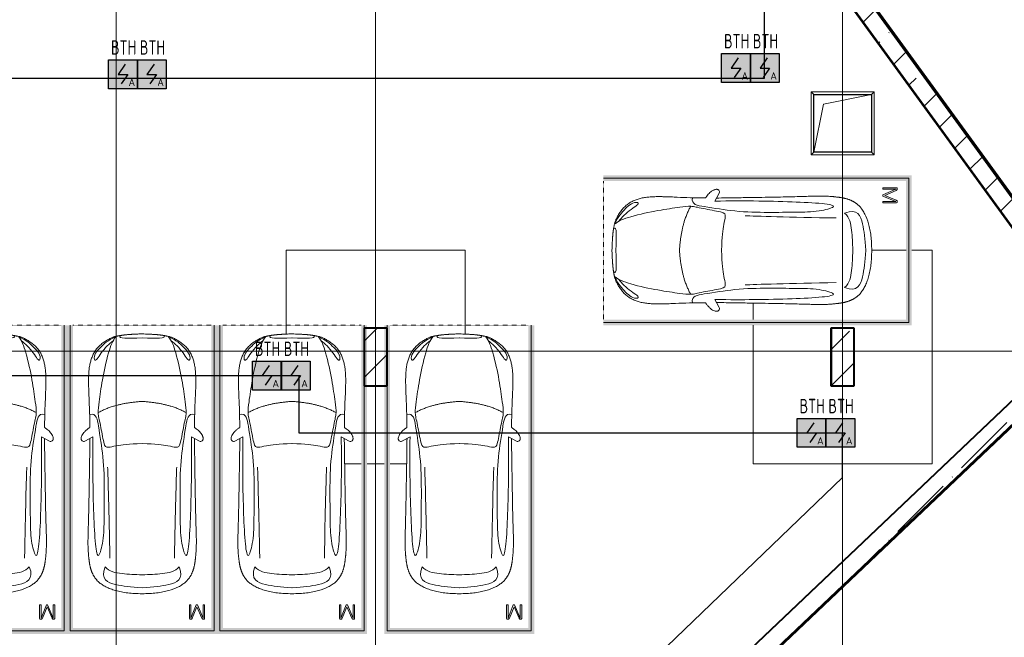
# Model space of a CAD drawing. Header units: millimetres. Extents: x -135639 to 224623, y -383017 to -59102.
# Tile 123 of 256: x 126520 to 143598, y -358576 to -347868. Entities that reach past the tile are written whole.
import ezdxf
from ezdxf.enums import TextEntityAlignment as Align

# ---------------------------------------------------------------- set-up
doc = ezdxf.new("R2010")
doc.units = ezdxf.units.MM
for name, pattern in [('CONTINOUS', [0]), ('Линия сетки', [25, 20, -2.5, 0, -2.5]), ('Невидимые', [5, 3, -2]), ('Штрих_3_3_', [6, 3, -3])]:
    doc.linetypes.add(name, pattern=pattern)
for name, color, linetype, lineweight in [('A-000-M_MASS', 7, 'Continuous', 18), ('A-200-M_WALL', 7, 'Continuous', 18), ('A-200-M_WALL_EXT', 7, 'Continuous', 18), ('A-200-M_WALL_INT', 7, 'Continuous', 18), ('A-200-M_WALL_PAT', 7, 'Continuous', 40), ('A-314-M_WINDOW', 7, 'Continuous', 18), ('C-953-M_PARKING', 7, 'Continuous', 18), ('C-953-MH_PARKING', 7, 'Невидимые', 18), ('S-160-M_FOUND', 7, 'Continuous', 18), ('S-280-M_COLUMN', 7, 'Continuous', 18), ('S-280-M_STRUCT_FRAME', 7, 'Continuous', 18), ('Z-030-M_GRID', 7, 'Continuous', 9), ('ПС', 7, 'Continuous', 40), ('СС-011-ПОЖ-СИГНАЛИЗАЦИЯ', 1, 'Continuous', 30)]:
    doc.layers.add(name, color=color, linetype=linetype, lineweight=lineweight)
doc.styles.add('1111', font='isocpeur.ttf')
pattern_1 = [(45, (0, 0), (-628.618, 628.618), []), (45, (628.6, 0), (-628.618, 628.618), [1111.25, -222.25, 6.706, -215.544])]

# ---------------------------------------------------------------- blocks, each defined once
blk = doc.blocks.new('A_PAR_Parking - M-2663509-B2_-11_400_')
at = {"layer": 'C-953-M_PARKING', "true_color": 0xf7f9fb}
blk.add_hatch(color=7, dxfattribs=at).paths.add_polyline_path([(-1300, 2650), (-1300, -2700), (1300, -2700), (1300, 2650), (1200, 2650), (1200, -2600), (-1200, -2600), (-1200, 2650)])
at = {"layer": 'A-000-M_MASS', "color": 253, "true_color": 0xaaaaaa}
for p, q in [((-853, 717), (-993, 639)), ((-906, 687), (-993, 639)), ((853, 717), (993, 639)), ((993, 639), (906, 687))]:
    blk.add_line(p, q, dxfattribs=at)
for centre, start, end in [((-1010, 678), 223.4184, 293.9305), ((1010, 678), 246.0695, 316.5816)]:
    blk.add_arc(centre, 42.2, start, end, dxfattribs=at)
for points, knots in [([(-908, 876), (-908, 976), (-911, 1161), (-920, 1362), (-926, 1508), (-930, 1645), (-930, 1769), (-922, 1880), (-911, 1957), (-894, 2031), (-871, 2100), (-841, 2165), (-809, 2216), (-779, 2254), (-754, 2281), (-727, 2307), (-698, 2332), (-667, 2355), (-636, 2376), (-604, 2395), (-574, 2412), (-545, 2426), (-519, 2438), (-500, 2445), (-485, 2450), (-474, 2453), (-463, 2456), (-452, 2458), (-440, 2461), (-428, 2463), (-414, 2466), (-402, 2468), (-391, 2470), (-383, 2471), (-376, 2473), (-370, 2474), (-363, 2475), (-356, 2476), (-349, 2477), (-343, 2478), (-337, 2479), (-330, 2480), (-324, 2481), (-317, 2481), (-309, 2482), (-301, 2483), (-293, 2484), (-285, 2485), (-276, 2486), (-263, 2487), (-249, 2488), (-235, 2489), (-223, 2490), (-211, 2491), (-199, 2492), (-186, 2493), (-168, 2494), (-148, 2495), (-127, 2496), (-106, 2497), (-77, 2498), (-40, 2500), (-13, 2501), (1, 2501)], [-1, -1, -1, -1, -0.913265, -0.826531, -0.783163, -0.739796, -0.653061, -0.612245, -0.571429, -0.530612, -0.489796, -0.44898, -0.408163, -0.387755, -0.367347, -0.346939, -0.326531, -0.306122, -0.285714, -0.265306, -0.244898, -0.22449, -0.204082, -0.183673, -0.173469, -0.163265, -0.153061, -0.142857, -0.132653, -0.122449, -0.112245, -0.102041, -0.096939, -0.091837, -0.086735, -0.084184, -0.081633, -0.076531, -0.07398, -0.071429, -0.068878, -0.066327, -0.063776, -0.061224, -0.058673, -0.056122, -0.053571, -0.05102, -0.048469, -0.045918, -0.040816, -0.038265, -0.035714, -0.033163, -0.030612, -0.028061, -0.02551, -0.020408, -0.017857, -0.015306, -0.010204, -0.005102, 0, 0, 0, 0]), ([(-480, 2441), (-586, 2392), (-719, 2283), (-847, 2128), (-828, 2057)], [0, 0, 0, 0, 0.53668, 1.024735, 1.024735, 1.024735, 1.024735]), ([(-459, 2446), (-508, 2398), (-601, 2147), (-696, 1684), (-744, 1354), (-774, 1106), (-734, 996), (-660, 552), (-618, 522), (-447, 565), (-234, 590), (-2, 602)], [0, 0, 0, 0, 0.884172, 2.058368, 3.212407, 3.977765, 4.871213, 5.547774, 6.288901, 6.772879, 7.454401, 7.454401, 7.454401, 7.454401]), ([(1, 2501), (22, 2500), (51, 2499), (88, 2498), (113, 2497), (137, 2496), (160, 2494), (181, 2493), (201, 2492), (219, 2491), (237, 2489), (253, 2488), (268, 2487), (282, 2485), (295, 2484), (307, 2483), (320, 2481), (330, 2480), (338, 2479), (345, 2478), (350, 2477), (356, 2476), (361, 2475), (366, 2474), (371, 2473), (377, 2472), (385, 2471), (393, 2469), (403, 2467), (416, 2465), (434, 2462), (454, 2458), (476, 2453), (498, 2446), (521, 2437), (555, 2422), (605, 2396), (669, 2355), (730, 2307), (773, 2263), (802, 2225), (823, 2195), (841, 2164), (857, 2132), (871, 2099), (887, 2053), (904, 1994), (915, 1931), (922, 1879), (926, 1839), (928, 1798), (930, 1756), (930, 1720), (931, 1690), (931, 1667), (930, 1645), (930, 1621), (929, 1598), (929, 1566), (927, 1526), (925, 1459), (919, 1336), (911, 1145), (908, 970), (908, 876)], [-1, -1, -1, -1, -0.992347, -0.98852, -0.984694, -0.980867, -0.977041, -0.973214, -0.969388, -0.965561, -0.961735, -0.957908, -0.954082, -0.950255, -0.946429, -0.942602, -0.938776, -0.933673, -0.931122, -0.928571, -0.92602, -0.923469, -0.920918, -0.918367, -0.915816, -0.913265, -0.908163, -0.903061, -0.897959, -0.887755, -0.877551, -0.857143, -0.836735, -0.816327, -0.795918, -0.77551, -0.734694, -0.693878, -0.653061, -0.612245, -0.591837, -0.571429, -0.55102, -0.530612, -0.510204, -0.489796, -0.44898, -0.408163, -0.387755, -0.367347, -0.346939, -0.326531, -0.306122, -0.295918, -0.285714, -0.27551, -0.265306, -0.255102, -0.244898, -0.22449, -0.204082, -0.163265, -0.081633, 0, 0, 0, 0]), ([(459, 2446), (508, 2398), (601, 2147), (696, 1684), (744, 1354), (774, 1106), (734, 996), (660, 552), (618, 522), (447, 565), (234, 590), (2, 602)], [0, 0, 0, 0, 0.884172, 2.058368, 3.212407, 3.977765, 4.871213, 5.547774, 6.288901, 6.772879, 7.454401, 7.454401, 7.454401, 7.454401]), ([(480, 2441), (586, 2392), (719, 2283), (847, 2128), (828, 2057)], [0, 0, 0, 0, 0.53668, 1.024735, 1.024735, 1.024735, 1.024735]), ([(-828, 2057), (-803, 2016), (-728, 2173), (-566, 2339), (-505, 2381)], [0, 0, 0, 0, 0.497572, 1.022643, 1.022643, 1.022643, 1.022643]), ([(828, 2057), (803, 2016), (728, 2173), (566, 2339), (505, 2381)], [0, 0, 0, 0, 0.497572, 1.022643, 1.022643, 1.022643, 1.022643]), ([(-908, 1106), (-792, 1130), (-753, 859), (-663, 332), (-655, -196), (-661, -684), (-663, -1068), (-764, -1443), (-817, -1157), (-842, -605), (-857, -17), (-857, 454), (-853, 717)], [0, 0, 0, 0, 1.013953, 2.476159, 4.172855, 5.704608, 7.082231, 8.244161, 9.589947, 11.154659, 12.917121, 14.362976, 14.362976, 14.362976, 14.362976]), ([(908, 1106), (792, 1130), (753, 859), (663, 332), (655, -196), (661, -684), (663, -1068), (764, -1443), (817, -1157), (842, -605), (857, -17), (857, 454), (853, 717)], [0, 0, 0, 0, 1.013953, 2.476159, 4.172855, 5.704608, 7.082231, 8.244161, 9.589947, 11.154659, 12.917121, 14.362976, 14.362976, 14.362976, 14.362976]), ([(-1041, 649), (-1044, 652), (-1049, 657), (-1053, 664), (-1055, 669), (-1057, 675), (-1058, 682), (-1058, 688), (-1058, 702), (-1052, 723), (-1036, 756), (-1011, 790), (-985, 818), (-962, 839), (-944, 853), (-926, 866), (-914, 873), (-908, 876)], [-1, -1, -1, -1, -0.941667, -0.9125, -0.883333, -0.854167, -0.825, -0.795833, -0.766667, -0.65, -0.533333, -0.4, -0.266667, -0.2, -0.133333, -0.066667, 0, 0, 0, 0]), ([(908, 876), (913, 873), (923, 867), (944, 853), (971, 832), (1000, 803), (1026, 771), (1043, 742), (1053, 719), (1057, 703), (1059, 690), (1058, 680), (1056, 673), (1054, 666), (1050, 658), (1045, 652), (1041, 649)], [-1, -1, -1, -1, -0.941667, -0.883333, -0.766667, -0.65, -0.533333, -0.4, -0.333333, -0.266667, -0.2, -0.166667, -0.133333, -0.1, -0.066667, 0, 0, 0, 0]), ([(0, -2004), (-45, -2004), (-132, -2001), (-252, -1991), (-362, -1974), (-462, -1950), (-551, -1921), (-630, -1886), (-686, -1853), (-726, -1824), (-753, -1802), (-774, -1782), (-789, -1766), (-799, -1753), (-809, -1740), (-819, -1727), (-828, -1714), (-836, -1701), (-844, -1688), (-851, -1674), (-858, -1661), (-864, -1647), (-870, -1634), (-876, -1620), (-881, -1606), (-885, -1592), (-890, -1578), (-894, -1565), (-897, -1551), (-901, -1537), (-904, -1524), (-907, -1510), (-909, -1497), (-912, -1483), (-914, -1470), (-916, -1457), (-918, -1444), (-919, -1432), (-921, -1419), (-923, -1403), (-925, -1383), (-928, -1361), (-930, -1339), (-932, -1318), (-934, -1290), (-936, -1257), (-938, -1218), (-939, -1179), (-940, -1139), (-940, -1097), (-939, -1039), (-938, -958), (-934, -846), (-931, -714), (-926, -559), (-923, -376), (-919, -163), (-915, 82), (-911, 315), (-908, 521), (-907, 631), (-906, 687)], [-1, -1, -1, -1, -0.97619, -0.952381, -0.928571, -0.904762, -0.880952, -0.857143, -0.833333, -0.821429, -0.809524, -0.797619, -0.791667, -0.785714, -0.779762, -0.77381, -0.767857, -0.761905, -0.755952, -0.75, -0.744048, -0.738095, -0.732143, -0.72619, -0.720238, -0.714286, -0.708333, -0.702381, -0.696429, -0.690476, -0.684524, -0.678571, -0.672619, -0.666667, -0.660714, -0.654762, -0.64881, -0.642857, -0.636905, -0.630952, -0.619048, -0.607143, -0.595238, -0.583333, -0.571429, -0.547619, -0.52381, -0.5, -0.47619, -0.452381, -0.428571, -0.380952, -0.333333, -0.285714, -0.238095, -0.190476, -0.142857, -0.095238, -0.047619, -0.02381, 0, 0, 0, 0]), ([(906, 687), (907, 631), (908, 521), (911, 367), (913, 222), (916, 41), (919, -163), (923, -376), (926, -559), (930, -688), (932, -780), (934, -844), (936, -902), (938, -956), (939, -1007), (940, -1053), (940, -1097), (940, -1139), (939, -1179), (938, -1218), (936, -1257), (934, -1290), (932, -1318), (930, -1339), (928, -1361), (925, -1383), (923, -1403), (921, -1419), (919, -1432), (918, -1444), (916, -1457), (914, -1470), (912, -1483), (909, -1497), (907, -1510), (904, -1524), (901, -1537), (897, -1551), (894, -1565), (890, -1578), (885, -1592), (881, -1606), (876, -1620), (870, -1634), (864, -1647), (858, -1661), (851, -1674), (844, -1688), (836, -1701), (828, -1714), (819, -1727), (809, -1740), (799, -1753), (789, -1766), (774, -1782), (753, -1802), (726, -1824), (686, -1853), (607, -1900), (495, -1942), (362, -1974), (252, -1991), (132, -2001), (45, -2004), (0, -2004)], [-1, -1, -1, -1, -0.97619, -0.952381, -0.928571, -0.904762, -0.857143, -0.809524, -0.761905, -0.714286, -0.690476, -0.666667, -0.642857, -0.619048, -0.595238, -0.571429, -0.547619, -0.52381, -0.5, -0.47619, -0.452381, -0.428571, -0.416667, -0.404762, -0.392857, -0.380952, -0.369048, -0.363095, -0.357143, -0.35119, -0.345238, -0.339286, -0.333333, -0.327381, -0.321429, -0.315476, -0.309524, -0.303571, -0.297619, -0.291667, -0.285714, -0.279762, -0.27381, -0.267857, -0.261905, -0.255952, -0.25, -0.244048, -0.238095, -0.232143, -0.22619, -0.220238, -0.214286, -0.208333, -0.202381, -0.190476, -0.178571, -0.166667, -0.142857, -0.095238, -0.071429, -0.047619, -0.02381, 0, 0, 0, 0]), ([(-643, -1535), (-732, -1765), (-468, -1855), (-203, -1891), (-2, -1902)], [0, 0, 0, 0, 0.867049, 1.684227, 1.684227, 1.684227, 1.684227]), ([(-643, -1535), (-570, -1622), (-349, -1664), (-124, -1672), (-2, -1676)], [0, 0, 0, 0, 0.616728, 1.242165, 1.242165, 1.242165, 1.242165]), ([(643, -1535), (732, -1765), (468, -1855), (203, -1891), (2, -1902)], [0, 0, 0, 0, 0.867049, 1.684227, 1.684227, 1.684227, 1.684227]), ([(643, -1535), (570, -1622), (349, -1664), (124, -1672), (2, -1676)], [0, 0, 0, 0, 0.616728, 1.242165, 1.242165, 1.242165, 1.242165])]:
    blk.add_open_spline(points, degree=3, knots=knots, dxfattribs=at)
for points, degree in [([(-376, 2470), (-425, 2412), (-257, 2425), (-2, 2432)], 3), ([(376, 2470), (425, 2412), (257, 2425), (2, 2432)], 3), ([(-2, 1330), (-478, 1299), (-762, 1135)], 2), ([(2, 1330), (478, 1299), (762, 1135)], 2), ([(-599, 190), (-592, 24), (-575, -588), (-560, -1389)], 3), ([(599, 190), (592, 24), (575, -588), (560, -1389)], 3)]:
    blk.add_open_spline(points, degree=degree, dxfattribs=at)
at = {"layer": 'C-953-M_PARKING', "color": 253, "true_color": 0xaaaaaa}
for p, q in [((-1250, -2650), (-1250, 2650)), ((1250, 2650), (1250, -2650)), ((823, -2198), (822, -2200)), ((822, -2200), (822, -2434)), ((825, -2196), (823, -2198)), ((823, -2198), (825, -2196)), ((828, -2195), (825, -2196)), ((825, -2196), (828, -2195)), ((834, -2195), (828, -2195)), ((840, -2195), (834, -2195)), ((844, -2196), (840, -2195)), ((840, -2195), (844, -2196)), ((846, -2198), (844, -2196)), ((844, -2196), (846, -2198)), ((846, -2200), (846, -2198)), ((938, -2199), (846, -2425)), ((846, -2425), (846, -2200)), ((939, -2197), (938, -2199)), ((938, -2199), (939, -2197)), ((941, -2196), (939, -2197)), ((939, -2197), (941, -2196)), ((944, -2195), (941, -2196)), ((941, -2196), (944, -2195)), ((949, -2195), (944, -2195)), ((944, -2195), (949, -2195)), ((953, -2195), (949, -2195)), ((949, -2195), (953, -2195)), ((956, -2196), (953, -2195)), ((953, -2195), (956, -2196)), ((958, -2197), (956, -2196)), ((956, -2196), (958, -2197)), ((960, -2199), (958, -2197)), ((958, -2197), (960, -2199)), ((1059, -2425), (960, -2199)), ((1061, -2196), (1059, -2198)), ((1059, -2198), (1061, -2196)), ((1059, -2198), (1059, -2200)), ((1059, -2200), (1059, -2425)), ((1065, -2195), (1061, -2196)), ((1061, -2196), (1065, -2195)), ((1070, -2195), (1065, -2195)), ((1076, -2195), (1070, -2195)), ((1080, -2196), (1076, -2195)), ((1076, -2195), (1080, -2196)), ((1082, -2198), (1080, -2196)), ((1080, -2196), (1082, -2198)), ((1083, -2200), (1082, -2198)), ((1082, -2198), (1083, -2200)), ((1083, -2434), (1083, -2200)), ((869, -2430), (950, -2232)), ((950, -2232), (1037, -2429)), ((822, -2434), (826, -2443)), ((826, -2443), (833, -2446)), ((833, -2446), (846, -2446)), ((846, -2446), (855, -2445)), ((855, -2445), (861, -2442)), ((861, -2442), (866, -2437)), ((866, -2437), (869, -2430)), ((1037, -2429), (1041, -2437)), ((1041, -2437), (1046, -2442)), ((1046, -2442), (1051, -2445)), ((1051, -2445), (1058, -2446)), ((1058, -2446), (1072, -2446)), ((1072, -2446), (1075, -2445)), ((1075, -2445), (1072, -2446)), ((1075, -2445), (1079, -2443)), ((1079, -2443), (1075, -2445)), ((1079, -2443), (1082, -2440)), ((1082, -2440), (1079, -2443)), ((1082, -2440), (1083, -2434)), ((1250, -2650), (-1250, -2650))]:
    blk.add_line(p, q, dxfattribs=at)
at = {"layer": 'C-953-MH_PARKING', "color": 253, "linetype": 'Штрих_3_3_', "true_color": 0xaaaaaa}
blk.add_line((-1200, 2650), (1200, 2650), dxfattribs=at)
blk = doc.blocks.new('A_PAR_Parking - M-V33-B2_-11_400_')
at = {"layer": 'C-953-M_PARKING', "true_color": 0xf7f9fb}
blk.add_hatch(color=7, dxfattribs=at).paths.add_polyline_path([(-1300, -2700), (1300, -2700), (1300, 2650), (1200, 2650), (1200, -2600), (-1200, -2600), (-1200, 2650), (-1300, 2650), (-1300, -2617)])
at = {"layer": 'A-000-M_MASS', "color": 253, "true_color": 0xaaaaaa}
for p, q in [((-853, 717), (-993, 639)), ((-906, 687), (-993, 639)), ((853, 717), (993, 639)), ((993, 639), (906, 687))]:
    blk.add_line(p, q, dxfattribs=at)
for centre, start, end in [((-1010, 678), 223.4184, 293.9305), ((1010, 678), 246.0695, 316.5816)]:
    blk.add_arc(centre, 42.2, start, end, dxfattribs=at)
for points, knots in [([(-908, 876), (-908, 976), (-911, 1161), (-920, 1362), (-926, 1508), (-930, 1645), (-930, 1769), (-922, 1880), (-911, 1957), (-894, 2031), (-871, 2100), (-841, 2165), (-809, 2216), (-779, 2254), (-754, 2281), (-727, 2307), (-698, 2332), (-667, 2355), (-636, 2376), (-604, 2395), (-574, 2412), (-545, 2426), (-519, 2438), (-500, 2445), (-485, 2450), (-474, 2453), (-463, 2456), (-452, 2458), (-440, 2461), (-428, 2463), (-414, 2466), (-402, 2468), (-391, 2470), (-383, 2471), (-376, 2473), (-370, 2474), (-363, 2475), (-356, 2476), (-349, 2477), (-343, 2478), (-337, 2479), (-330, 2480), (-324, 2481), (-317, 2481), (-309, 2482), (-301, 2483), (-293, 2484), (-285, 2485), (-276, 2486), (-263, 2487), (-249, 2488), (-235, 2489), (-223, 2490), (-211, 2491), (-199, 2492), (-186, 2493), (-168, 2494), (-148, 2495), (-127, 2496), (-106, 2497), (-77, 2498), (-40, 2500), (-13, 2501), (1, 2501)], [-1, -1, -1, -1, -0.913265, -0.826531, -0.783163, -0.739796, -0.653061, -0.612245, -0.571429, -0.530612, -0.489796, -0.44898, -0.408163, -0.387755, -0.367347, -0.346939, -0.326531, -0.306122, -0.285714, -0.265306, -0.244898, -0.22449, -0.204082, -0.183673, -0.173469, -0.163265, -0.153061, -0.142857, -0.132653, -0.122449, -0.112245, -0.102041, -0.096939, -0.091837, -0.086735, -0.084184, -0.081633, -0.076531, -0.07398, -0.071429, -0.068878, -0.066327, -0.063776, -0.061224, -0.058673, -0.056122, -0.053571, -0.05102, -0.048469, -0.045918, -0.040816, -0.038265, -0.035714, -0.033163, -0.030612, -0.028061, -0.02551, -0.020408, -0.017857, -0.015306, -0.010204, -0.005102, 0, 0, 0, 0]), ([(-480, 2441), (-586, 2392), (-719, 2283), (-847, 2128), (-828, 2057)], [0, 0, 0, 0, 0.53668, 1.024735, 1.024735, 1.024735, 1.024735]), ([(-459, 2446), (-508, 2398), (-601, 2147), (-696, 1684), (-744, 1354), (-774, 1106), (-734, 996), (-660, 552), (-618, 522), (-447, 565), (-234, 590), (-2, 602)], [0, 0, 0, 0, 0.884172, 2.058368, 3.212407, 3.977765, 4.871213, 5.547774, 6.288901, 6.772879, 7.454401, 7.454401, 7.454401, 7.454401]), ([(1, 2501), (22, 2500), (51, 2499), (88, 2498), (113, 2497), (137, 2496), (160, 2494), (181, 2493), (201, 2492), (219, 2491), (237, 2489), (253, 2488), (268, 2487), (282, 2485), (295, 2484), (307, 2483), (320, 2481), (330, 2480), (338, 2479), (345, 2478), (350, 2477), (356, 2476), (361, 2475), (366, 2474), (371, 2473), (377, 2472), (385, 2471), (393, 2469), (403, 2467), (416, 2465), (434, 2462), (454, 2458), (476, 2453), (498, 2446), (521, 2437), (555, 2422), (605, 2396), (669, 2355), (730, 2307), (773, 2263), (802, 2225), (823, 2195), (841, 2164), (857, 2132), (871, 2099), (887, 2053), (904, 1994), (915, 1931), (922, 1879), (926, 1839), (928, 1798), (930, 1756), (930, 1720), (931, 1690), (931, 1667), (930, 1645), (930, 1621), (929, 1598), (929, 1566), (927, 1526), (925, 1459), (919, 1336), (911, 1145), (908, 970), (908, 876)], [-1, -1, -1, -1, -0.992347, -0.98852, -0.984694, -0.980867, -0.977041, -0.973214, -0.969388, -0.965561, -0.961735, -0.957908, -0.954082, -0.950255, -0.946429, -0.942602, -0.938776, -0.933673, -0.931122, -0.928571, -0.92602, -0.923469, -0.920918, -0.918367, -0.915816, -0.913265, -0.908163, -0.903061, -0.897959, -0.887755, -0.877551, -0.857143, -0.836735, -0.816327, -0.795918, -0.77551, -0.734694, -0.693878, -0.653061, -0.612245, -0.591837, -0.571429, -0.55102, -0.530612, -0.510204, -0.489796, -0.44898, -0.408163, -0.387755, -0.367347, -0.346939, -0.326531, -0.306122, -0.295918, -0.285714, -0.27551, -0.265306, -0.255102, -0.244898, -0.22449, -0.204082, -0.163265, -0.081633, 0, 0, 0, 0]), ([(459, 2446), (508, 2398), (601, 2147), (696, 1684), (744, 1354), (774, 1106), (734, 996), (660, 552), (618, 522), (447, 565), (234, 590), (2, 602)], [0, 0, 0, 0, 0.884172, 2.058368, 3.212407, 3.977765, 4.871213, 5.547774, 6.288901, 6.772879, 7.454401, 7.454401, 7.454401, 7.454401]), ([(480, 2441), (586, 2392), (719, 2283), (847, 2128), (828, 2057)], [0, 0, 0, 0, 0.53668, 1.024735, 1.024735, 1.024735, 1.024735]), ([(-828, 2057), (-803, 2016), (-728, 2173), (-566, 2339), (-505, 2381)], [0, 0, 0, 0, 0.497572, 1.022643, 1.022643, 1.022643, 1.022643]), ([(828, 2057), (803, 2016), (728, 2173), (566, 2339), (505, 2381)], [0, 0, 0, 0, 0.497572, 1.022643, 1.022643, 1.022643, 1.022643]), ([(-908, 1106), (-792, 1130), (-753, 859), (-663, 332), (-655, -196), (-661, -684), (-663, -1068), (-764, -1443), (-817, -1157), (-842, -605), (-857, -17), (-857, 454), (-853, 717)], [0, 0, 0, 0, 1.013953, 2.476159, 4.172855, 5.704608, 7.082231, 8.244161, 9.589947, 11.154659, 12.917121, 14.362976, 14.362976, 14.362976, 14.362976]), ([(908, 1106), (792, 1130), (753, 859), (663, 332), (655, -196), (661, -684), (663, -1068), (764, -1443), (817, -1157), (842, -605), (857, -17), (857, 454), (853, 717)], [0, 0, 0, 0, 1.013953, 2.476159, 4.172855, 5.704608, 7.082231, 8.244161, 9.589947, 11.154659, 12.917121, 14.362976, 14.362976, 14.362976, 14.362976]), ([(-1041, 649), (-1044, 652), (-1049, 657), (-1053, 664), (-1055, 669), (-1057, 675), (-1058, 682), (-1058, 688), (-1058, 702), (-1052, 723), (-1036, 756), (-1011, 790), (-985, 818), (-962, 839), (-944, 853), (-926, 866), (-914, 873), (-908, 876)], [-1, -1, -1, -1, -0.941667, -0.9125, -0.883333, -0.854167, -0.825, -0.795833, -0.766667, -0.65, -0.533333, -0.4, -0.266667, -0.2, -0.133333, -0.066667, 0, 0, 0, 0]), ([(908, 876), (913, 873), (923, 867), (944, 853), (971, 832), (1000, 803), (1026, 771), (1043, 742), (1053, 719), (1057, 703), (1059, 690), (1058, 680), (1056, 673), (1054, 666), (1050, 658), (1045, 652), (1041, 649)], [-1, -1, -1, -1, -0.941667, -0.883333, -0.766667, -0.65, -0.533333, -0.4, -0.333333, -0.266667, -0.2, -0.166667, -0.133333, -0.1, -0.066667, 0, 0, 0, 0]), ([(0, -2004), (-45, -2004), (-132, -2001), (-252, -1991), (-362, -1974), (-462, -1950), (-551, -1921), (-630, -1886), (-686, -1853), (-726, -1824), (-753, -1802), (-774, -1782), (-789, -1766), (-799, -1753), (-809, -1740), (-819, -1727), (-828, -1714), (-836, -1701), (-844, -1688), (-851, -1674), (-858, -1661), (-864, -1647), (-870, -1634), (-876, -1620), (-881, -1606), (-885, -1592), (-890, -1578), (-894, -1565), (-897, -1551), (-901, -1537), (-904, -1524), (-907, -1510), (-909, -1497), (-912, -1483), (-914, -1470), (-916, -1457), (-918, -1444), (-919, -1432), (-921, -1419), (-923, -1403), (-925, -1383), (-928, -1361), (-930, -1339), (-932, -1318), (-934, -1290), (-936, -1257), (-938, -1218), (-939, -1179), (-940, -1139), (-940, -1097), (-939, -1039), (-938, -958), (-934, -846), (-931, -714), (-926, -559), (-923, -376), (-919, -163), (-915, 82), (-911, 315), (-908, 521), (-907, 631), (-906, 687)], [-1, -1, -1, -1, -0.97619, -0.952381, -0.928571, -0.904762, -0.880952, -0.857143, -0.833333, -0.821429, -0.809524, -0.797619, -0.791667, -0.785714, -0.779762, -0.77381, -0.767857, -0.761905, -0.755952, -0.75, -0.744048, -0.738095, -0.732143, -0.72619, -0.720238, -0.714286, -0.708333, -0.702381, -0.696429, -0.690476, -0.684524, -0.678571, -0.672619, -0.666667, -0.660714, -0.654762, -0.64881, -0.642857, -0.636905, -0.630952, -0.619048, -0.607143, -0.595238, -0.583333, -0.571429, -0.547619, -0.52381, -0.5, -0.47619, -0.452381, -0.428571, -0.380952, -0.333333, -0.285714, -0.238095, -0.190476, -0.142857, -0.095238, -0.047619, -0.02381, 0, 0, 0, 0]), ([(906, 687), (907, 631), (908, 521), (911, 367), (913, 222), (916, 41), (919, -163), (923, -376), (926, -559), (930, -688), (932, -780), (934, -844), (936, -902), (938, -956), (939, -1007), (940, -1053), (940, -1097), (940, -1139), (939, -1179), (938, -1218), (936, -1257), (934, -1290), (932, -1318), (930, -1339), (928, -1361), (925, -1383), (923, -1403), (921, -1419), (919, -1432), (918, -1444), (916, -1457), (914, -1470), (912, -1483), (909, -1497), (907, -1510), (904, -1524), (901, -1537), (897, -1551), (894, -1565), (890, -1578), (885, -1592), (881, -1606), (876, -1620), (870, -1634), (864, -1647), (858, -1661), (851, -1674), (844, -1688), (836, -1701), (828, -1714), (819, -1727), (809, -1740), (799, -1753), (789, -1766), (774, -1782), (753, -1802), (726, -1824), (686, -1853), (607, -1900), (495, -1942), (362, -1974), (252, -1991), (132, -2001), (45, -2004), (0, -2004)], [-1, -1, -1, -1, -0.97619, -0.952381, -0.928571, -0.904762, -0.857143, -0.809524, -0.761905, -0.714286, -0.690476, -0.666667, -0.642857, -0.619048, -0.595238, -0.571429, -0.547619, -0.52381, -0.5, -0.47619, -0.452381, -0.428571, -0.416667, -0.404762, -0.392857, -0.380952, -0.369048, -0.363095, -0.357143, -0.35119, -0.345238, -0.339286, -0.333333, -0.327381, -0.321429, -0.315476, -0.309524, -0.303571, -0.297619, -0.291667, -0.285714, -0.279762, -0.27381, -0.267857, -0.261905, -0.255952, -0.25, -0.244048, -0.238095, -0.232143, -0.22619, -0.220238, -0.214286, -0.208333, -0.202381, -0.190476, -0.178571, -0.166667, -0.142857, -0.095238, -0.071429, -0.047619, -0.02381, 0, 0, 0, 0]), ([(-643, -1535), (-732, -1765), (-468, -1855), (-203, -1891), (-2, -1902)], [0, 0, 0, 0, 0.867049, 1.684227, 1.684227, 1.684227, 1.684227]), ([(-643, -1535), (-570, -1622), (-349, -1664), (-124, -1672), (-2, -1676)], [0, 0, 0, 0, 0.616728, 1.242165, 1.242165, 1.242165, 1.242165]), ([(643, -1535), (732, -1765), (468, -1855), (203, -1891), (2, -1902)], [0, 0, 0, 0, 0.867049, 1.684227, 1.684227, 1.684227, 1.684227]), ([(643, -1535), (570, -1622), (349, -1664), (124, -1672), (2, -1676)], [0, 0, 0, 0, 0.616728, 1.242165, 1.242165, 1.242165, 1.242165])]:
    blk.add_open_spline(points, degree=3, knots=knots, dxfattribs=at)
for points, degree in [([(-376, 2470), (-425, 2412), (-257, 2425), (-2, 2432)], 3), ([(376, 2470), (425, 2412), (257, 2425), (2, 2432)], 3), ([(-2, 1330), (-478, 1299), (-762, 1135)], 2), ([(2, 1330), (478, 1299), (762, 1135)], 2), ([(-599, 190), (-592, 24), (-575, -588), (-560, -1389)], 3), ([(599, 190), (592, 24), (575, -588), (560, -1389)], 3)]:
    blk.add_open_spline(points, degree=degree, dxfattribs=at)
at = {"layer": 'C-953-M_PARKING', "color": 253, "true_color": 0xaaaaaa}
for p, q in [((-1250, -2650), (-1250, 2650)), ((1250, 2650), (1250, -2650)), ((823, -2198), (822, -2200)), ((822, -2200), (822, -2434)), ((825, -2196), (823, -2198)), ((823, -2198), (825, -2196)), ((828, -2195), (825, -2196)), ((825, -2196), (828, -2195)), ((834, -2195), (828, -2195)), ((840, -2195), (834, -2195)), ((844, -2196), (840, -2195)), ((840, -2195), (844, -2196)), ((846, -2198), (844, -2196)), ((844, -2196), (846, -2198)), ((846, -2200), (846, -2198)), ((938, -2199), (846, -2425)), ((846, -2425), (846, -2200)), ((939, -2197), (938, -2199)), ((938, -2199), (939, -2197)), ((941, -2196), (939, -2197)), ((939, -2197), (941, -2196)), ((944, -2195), (941, -2196)), ((941, -2196), (944, -2195)), ((949, -2195), (944, -2195)), ((944, -2195), (949, -2195)), ((953, -2195), (949, -2195)), ((949, -2195), (953, -2195)), ((956, -2196), (953, -2195)), ((953, -2195), (956, -2196)), ((958, -2197), (956, -2196)), ((956, -2196), (958, -2197)), ((960, -2199), (958, -2197)), ((958, -2197), (960, -2199)), ((1059, -2425), (960, -2199)), ((1061, -2196), (1059, -2198)), ((1059, -2198), (1061, -2196)), ((1059, -2198), (1059, -2200)), ((1059, -2200), (1059, -2425)), ((1065, -2195), (1061, -2196)), ((1061, -2196), (1064, -2196)), ((1070, -2195), (1065, -2195)), ((1076, -2195), (1070, -2195)), ((1080, -2196), (1076, -2195)), ((1076, -2195), (1080, -2196)), ((1082, -2198), (1080, -2196)), ((1080, -2196), (1082, -2198)), ((1083, -2200), (1082, -2198)), ((1082, -2198), (1083, -2200)), ((1083, -2434), (1083, -2200)), ((869, -2430), (950, -2232)), ((950, -2232), (1037, -2429)), ((822, -2434), (826, -2443)), ((826, -2443), (833, -2446)), ((833, -2446), (846, -2446)), ((846, -2446), (855, -2445)), ((855, -2445), (861, -2442)), ((861, -2442), (866, -2437)), ((866, -2437), (869, -2430)), ((1037, -2429), (1041, -2437)), ((1041, -2437), (1046, -2442)), ((1046, -2442), (1051, -2445)), ((1051, -2445), (1058, -2446)), ((1058, -2446), (1072, -2446)), ((1072, -2446), (1075, -2445)), ((1075, -2445), (1072, -2446)), ((1075, -2445), (1079, -2443)), ((1079, -2443), (1075, -2445)), ((1079, -2443), (1082, -2440)), ((1082, -2440), (1079, -2443)), ((1082, -2440), (1083, -2434)), ((1250, -2650), (-1250, -2650))]:
    blk.add_line(p, q, dxfattribs=at)
at = {"layer": 'C-953-MH_PARKING', "color": 253, "linetype": 'Штрих_3_3_', "true_color": 0xaaaaaa}
blk.add_line((-1200, 2650), (1200, 2650), dxfattribs=at)
blk = doc.blocks.new('105_Приямок_C крышкой - 1000x1000-3524621-B2_-11_400_')
at = {"layer": 'A-314-M_WINDOW', "color": 253, "true_color": 0xaaaaaa}
for p, q in [((-545, -545), (-545, 545)), ((-545, 545), (545, 545)), ((545, 545), (545, -545)), ((545, -545), (-545, -545))]:
    blk.add_line(p, q, dxfattribs=at)
at = {"layer": 'S-280-M_STRUCT_FRAME', "color": 253, "true_color": 0xaaaaaa}
for p, q in [((-500, 500), (-545, 545)), ((500, 500), (545, 545)), ((-500, -500), (-545, -545)), ((500, -500), (545, -545))]:
    blk.add_line(p, q, dxfattribs=at)
blk = doc.blocks.new('135_SLK_GD_AR_rvt-1-B2_-11_400_')
at = {"layer": 'A-200-M_WALL_INT', "color": 253, "lineweight": 40, "true_color": 0xaaaaaa}
for p, q in [((141315, 25349), (153579, 8470)), ((153580, 8471), (141317, 25350)), ((153579, 8470), (138638, -5709)), ((138639, -5710), (153582, 8469)), ((141050, 8502), (141048, 8502)), ((141048, 8502), (141048, 7498)), ((141452, 8502), (141050, 8502)), ((141452, 8500), (141452, 8502)), ((141452, 7498), (141452, 8500)), ((149150, 8502), (149148, 8502)), ((149148, 8502), (149148, 7498)), ((149552, 8502), (149150, 8502)), ((149552, 8500), (149552, 8502)), ((149552, 7498), (149552, 8500)), ((141048, 7498), (141050, 7498)), ((141050, 7498), (141450, 7498)), ((141450, 7498), (141452, 7498)), ((149148, 7498), (149150, 7498)), ((149150, 7498), (149550, 7498)), ((149550, 7498), (149552, 7498))]:
    blk.add_line(p, q, dxfattribs=at)
at = {"layer": 'A-314-M_WINDOW', "color": 253, "lineweight": 18, "true_color": 0xaaaaaa}
blk.add_blockref('105_Приямок_C крышкой - 1000x1000-3524621-B2_-11_400_', (149350, 12050), dxfattribs=at)
at = {"layer": 'C-953-M_PARKING', "color": 253, "lineweight": 18, "true_color": 0xaaaaaa, "rotation": 89.99999999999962}
blk.add_blockref('A_PAR_Parking - M-V33-B2_-11_400_', (147850, 9850), dxfattribs=at)
at = {"layer": 'C-953-M_PARKING', "color": 253, "lineweight": 18, "true_color": 0xaaaaaa}
for p in [(134600, 5900), (137200, 5900), (139800, 5900), (142700, 5900)]:
    blk.add_blockref('A_PAR_Parking - M-2663509-B2_-11_400_', p, dxfattribs=at)
blk = doc.blocks.new('Бетон-Прямоугольная-Колонна - CLM_Подземные этажи_В40-400х1000-V167-B2_-11_400_')
at = {"layer": 'S-280-M_COLUMN', "lineweight": 9, "true_color": 0xaaaaaa}
h = blk.add_hatch(dxfattribs=at)
h.set_pattern_fill('FP_46', color=253, style=0, pattern_type=2)
h.set_pattern_definition([(45, (-141250, -8000), (-628.618, 628.618), []), (45, (-140621.4, -8000), (-628.618, 628.618), [1111.25, -222.25, 6.706, -215.544])])
h.paths.add_polyline_path([(200, -500), (200, 500), (-200, 500), (-200, -500)])
at = {"layer": 'S-280-M_COLUMN', "color": 253, "lineweight": 40, "true_color": 0xaaaaaa}
for p, q in [((200, 500), (-200, 500)), ((-200, 500), (-200, -500)), ((200, -500), (200, 500)), ((-200, -500), (200, -500))]:
    blk.add_line(p, q, dxfattribs=at)
blk = doc.blocks.new('Бетон-Прямоугольная-Колонна - CLM_Подземные этажи_В40-400х1000-V169-B2_-11_400_')
at = {"layer": 'S-280-M_COLUMN', "lineweight": 9, "true_color": 0xaaaaaa}
h = blk.add_hatch(dxfattribs=at)
h.set_pattern_fill('FP_48', color=253, style=0, pattern_type=2)
h.set_pattern_definition([(45, (-149350, -8000), (-628.618, 628.618), []), (45, (-148721.4, -8000), (-628.618, 628.618), [1111.25, -222.25, 6.706, -215.544])])
h.paths.add_polyline_path([(200, -500), (200, 500), (-200, 500), (-200, -500)])
at = {"layer": 'S-280-M_COLUMN', "color": 253, "lineweight": 40, "true_color": 0xaaaaaa}
for p, q in [((200, 500), (-200, 500)), ((-200, 500), (-200, -500)), ((200, -500), (200, 500)), ((-200, -500), (200, -500))]:
    blk.add_line(p, q, dxfattribs=at)
blk = doc.blocks.new('ADSK_ОбобщеннаяМодель_ОтверстиеПрямоугольное_вПерекрытии - ADSK_ОтверстиеПрямоугольное_вПерекрытии-657187-B2_-11_400_')
at = {"layer": 'A-000-M_MASS', "color": 253, "lineweight": 30, "true_color": 0xaaaaaa}
for p, q in [((-500, 500), (500, 500)), ((-500, -500), (-500, 500)), ((500, 500), (500, -500)), ((500, -500), (-500, -500))]:
    blk.add_line(p, q, dxfattribs=at)
at = {"layer": 'A-000-M_MASS', "color": 253, "true_color": 0xaaaaaa}
for p, q in [((-333, 333), (500, 500)), ((-500, -500), (-333, 333))]:
    blk.add_line(p, q, dxfattribs=at)
blk = doc.blocks.new('135_SLK_GD_KR_rvt-1-B2_-11_400_')
at = {"layer": 'A-200-M_WALL_PAT', "lineweight": 9, "true_color": 0xaaaaaa}
h = blk.add_hatch(dxfattribs=at)
h.set_pattern_fill('FP_5', color=253, style=0, pattern_type=2)
h.set_pattern_definition(pattern_1)
h.paths.add_polyline_path([(153582, 8469), (153801, 8678), (141688, 25350), (141591, 25350), (141519, 25072), (151854, 10848)])
h = blk.add_hatch(dxfattribs=at)
h.set_pattern_fill('FP_5', color=253, style=0, pattern_type=2)
h.set_pattern_definition(pattern_1)
h.paths.add_polyline_path([(138893, -5884), (153979, 8433), (153801, 8678), (138638, -5712)])
at = {"layer": 'A-200-M_WALL', "color": 253, "lineweight": 40, "true_color": 0xaaaaaa}
for p, q in [((153801, 8678), (141688, 25350)), ((141688, 25350), (153801, 8678)), ((153981, 8433), (141690, 25350)), ((153987, 8432), (141695, 25350)), ((153992, 8432), (141700, 25350)), ((138670, -6098), (153980, 8431)), ((138670, -6103), (153982, 8428)), ((138671, -6108), (153985, 8425)), ((138893, -5884), (153979, 8433)), ((153979, 8433), (138893, -5884))]:
    blk.add_line(p, q, dxfattribs=at)
at = {"layer": 'A-200-M_WALL_EXT', "color": 253, "lineweight": 40, "true_color": 0xaaaaaa}
for p, q in [((154005, 8430), (141712, 25350)), ((141519, 25072), (153582, 8469)), ((153582, 8469), (138638, -5712)), ((138672, -6121), (153991, 8416))]:
    blk.add_line(p, q, dxfattribs=at)
at = {"layer": 'S-160-M_FOUND', "color": 253, "true_color": 0xaaaaaa}
for p, q in [((142800, 9850), (139700, 9850)), ((139700, 9850), (139700, 8397)), ((142800, 8397), (142800, 9850)), ((150450, 9850), (149854, 9850)), ((150900, 9850), (150550, 9850)), ((150900, 6150), (150900, 9850)), ((147800, 8935), (147800, 8650)), ((147800, 8550), (147800, 6150)), ((140712, 6150), (141000, 6150)), ((141100, 6150), (141400, 6150)), ((141500, 6150), (141788, 6150)), ((147800, 6150), (150900, 6150))]:
    blk.add_line(p, q, dxfattribs=at)
at = {"layer": 'A-000-M_MASS', "color": 253, "lineweight": 18, "true_color": 0xaaaaaa}
blk.add_blockref('ADSK_ОбобщеннаяМодель_ОтверстиеПрямоугольное_вПерекрытии - ADSK_ОтверстиеПрямоугольное_вПерекрытии-657187-B2_-11_400_', (149350, 12050), dxfattribs=at)
at = {"layer": 'S-280-M_COLUMN', "color": 253, "lineweight": 18, "true_color": 0xaaaaaa}
for name, p in [('Бетон-Прямоугольная-Колонна - CLM_Подземные этажи_В40-400х1000-V167-B2_-11_400_', (141250, 8000)), ('Бетон-Прямоугольная-Колонна - CLM_Подземные этажи_В40-400х1000-V169-B2_-11_400_', (149350, 8000))]:
    blk.add_blockref(name, p, dxfattribs=at)
blk = doc.blocks.new('-2 этаж')
at = {"layer": 'Z-030-M_GRID', "color": 253, "linetype": 'Линия сетки', "true_color": 0xaaaaaa}
for p, q in [((395842.3, -369620.1), (395842.3, -216207.4)), ((400342.3, -369619.8), (400342.3, -216207.4)), ((408442.3, -369619.3), (408442.3, -216207.4)), ((415043.2, -341827.3), (255413.4, -341827.3))]:
    blk.add_line(p, q, dxfattribs=at)
at = {"lineweight": 5}
for name in ['135_SLK_GD_KR_rvt-1-B2_-11_400_', '135_SLK_GD_AR_rvt-1-B2_-11_400_']:
    blk.add_blockref(name, (259092.3, -349927.3), dxfattribs=at)
blk = doc.blocks.new('*U4706')
at = {"lineweight": 35, "true_color": 0xffffff}
h = blk.add_hatch(color=7, dxfattribs=at)
h.dxf.hatch_style = 1
h.paths.add_polyline_path([(0, 500), (0, 0), (500, 0), (500, 500)])
at = {"color": 1, "linetype": 'ByBlock', "lineweight": -2}
for p, q in [((289, 426), (167, 250)), ((167, 250), (333, 250)), ((333, 250), (219, 86))]:
    blk.add_line(p, q, dxfattribs=at)
at = {"color": 1, "linetype": 'ByBlock', "lineweight": -2, "ltscale": 0.1}
blk.add_lwpolyline([(0, 500), (500, 500), (500, 0), (0, 0)], close=True, dxfattribs=at)
at = {"color": 1, "linetype": 'ByBlock', "lineweight": -2, "ltscale": 1000, "style": '1111'}
blk.add_text('A', height=128, dxfattribs=at).set_placement((403, 49), align=Align.CENTER)
at = {"color": 0, "linetype": 'ByBlock', "lineweight": -2, "style": '1111'}
blk.add_attdef('INDEX', (-63, -235), '', height=125, dxfattribs=at)
at = {"color": 0, "linetype": 'ByBlock', "lineweight": -2, "style": '1111', "flags": 1}
for tag, p in [('NAME_DEVICE', (-64, -421)), ('NUM_POM', (-82, -847))]:
    blk.add_attdef(tag, p, '', height=125, dxfattribs=at)
at = {"color": 0, "linetype": 'ByBlock', "lineweight": -2, "style": '1111', "width": 0.7}
blk.add_attdef('NUM_DEVICE', (-64, -630), '', height=125, dxfattribs=at)

msp = doc.modelspace()

# ---------------------------------------------------------------- linework, layer by layer
at = {"layer": 'СС-011-ПОЖ-СИГНАЛИЗАЦИЯ', "lineweight": 30}
msp.add_lwpolyline([(131551, -359177), (137288, -359177), (140794, -355807), (140794, -355034), (131369, -355034), (131369, -354040), (122321, -354040), (122321, -350126), (118611, -350126), (118611, -348884), (139440, -348884), (139440, -345774)], dxfattribs=at)

# ---------------------------------------------------------------- block references
at = {"color": 0}
msp.add_blockref('-2 этаж', (-267648, -11789), dxfattribs=at)
at = {"layer": 'ПС', "color": 7, "linetype": 'CONTINOUS', "lineweight": 30, "ltscale": 100}
ref = msp.add_blockref('*U4706', (128061, -349067), dxfattribs=dict(at, xscale=1.000736, yscale=1.000736, zscale=1.000736))
ref.add_attrib('NUM_DEVICE', 'BTH', dxfattribs={"layer": '0', "color": 0, "linetype": 'ByBlock', "lineweight": -2, "ltscale": 100, "height": 250.2, "style": '1111', "width": 0.7}).set_placement((128323, -348476), align=Align.CENTER)
ref = msp.add_blockref('*U4706', (128561, -349067), dxfattribs=dict(at, xscale=1.000736, yscale=1.000736, zscale=1.000736))
ref.add_attrib('NUM_DEVICE', 'BTH', dxfattribs={"layer": '0', "color": 0, "linetype": 'ByBlock', "lineweight": -2, "ltscale": 100, "height": 250.2, "style": '1111', "width": 0.7}).set_placement((128823, -348476), align=Align.CENTER)
ref = msp.add_blockref('*U4706', (138694, -348956), dxfattribs=dict(at, xscale=1.000736, yscale=1.000736, zscale=1.000736))
ref.add_attrib('NUM_DEVICE', 'BTH', dxfattribs={"layer": '0', "color": 0, "linetype": 'ByBlock', "lineweight": -2, "ltscale": 100, "height": 250.2, "style": '1111', "width": 0.7}).set_placement((138956, -348366), align=Align.CENTER)
ref = msp.add_blockref('*U4706', (139194, -348956), dxfattribs=dict(at, xscale=1.000736, yscale=1.000736, zscale=1.000736))
ref.add_attrib('NUM_DEVICE', 'BTH', dxfattribs={"layer": '0', "color": 0, "linetype": 'ByBlock', "lineweight": -2, "ltscale": 100, "height": 250.2, "style": '1111', "width": 0.7}).set_placement((139456, -348366), align=Align.CENTER)
ref = msp.add_blockref('*U4706', (130558, -354289), dxfattribs=dict(at, xscale=1.000736, yscale=1.000736, zscale=1.000736))
ref.add_attrib('NUM_DEVICE', 'BTH', dxfattribs={"layer": '0', "color": 0, "linetype": 'ByBlock', "lineweight": -2, "ltscale": 100, "height": 250.2, "style": '1111', "width": 0.7}).set_placement((130820, -353699), align=Align.CENTER)
ref = msp.add_blockref('*U4706', (131058, -354289), dxfattribs=dict(at, xscale=1.000736, yscale=1.000736, zscale=1.000736))
ref.add_attrib('NUM_DEVICE', 'BTH', dxfattribs={"layer": '0', "color": 0, "linetype": 'ByBlock', "lineweight": -2, "ltscale": 100, "height": 250.2, "style": '1111', "width": 0.7}).set_placement((131320, -353699), align=Align.CENTER)
ref = msp.add_blockref('*U4706', (140005, -355282), dxfattribs=dict(at, xscale=1.000736, yscale=1.000736, zscale=1.000736))
ref.add_attrib('NUM_DEVICE', 'BTH', dxfattribs={"layer": '0', "color": 0, "linetype": 'ByBlock', "lineweight": -2, "ltscale": 100, "height": 250.2, "style": '1111', "width": 0.7}).set_placement((140267, -354692), align=Align.CENTER)
ref = msp.add_blockref('*U4706', (140505, -355282), dxfattribs=dict(at, xscale=1.000736, yscale=1.000736, zscale=1.000736))
ref.add_attrib('NUM_DEVICE', 'BTH', dxfattribs={"layer": '0', "color": 0, "linetype": 'ByBlock', "lineweight": -2, "ltscale": 100, "height": 250.2, "style": '1111', "width": 0.7}).set_placement((140767, -354692), align=Align.CENTER)

doc.saveas('drawing.dxf')
